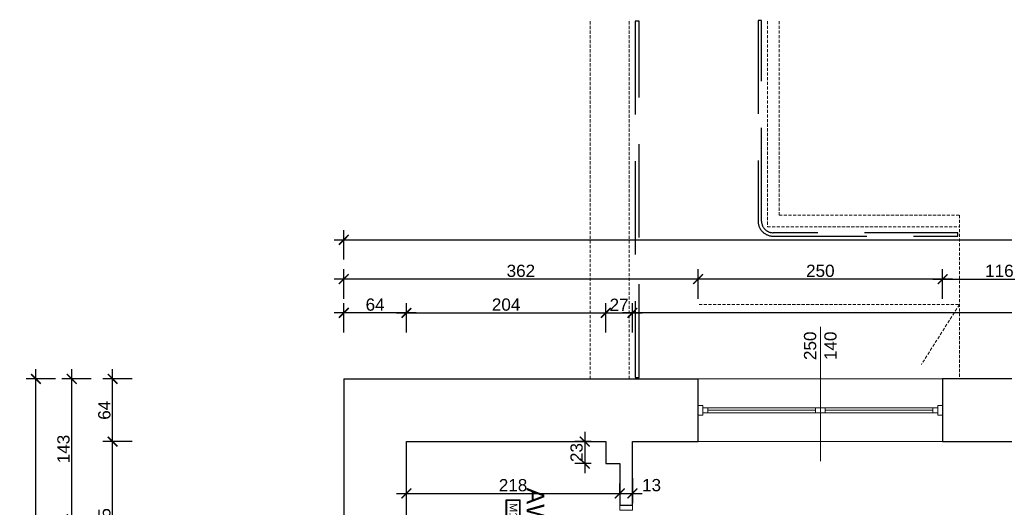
# Model space of a CAD drawing. Header units: millimetres. Extents: x 2709036 to 2756280, y 168165 to 192362.
# Tile 72 of 192: x 2713859 to 2714866, y 191864 to 192362. Entities that reach past the tile are written whole.
import ezdxf

# ---------------------------------------------------------------- set-up
doc = ezdxf.new("R2010")
doc.units = ezdxf.units.MM
doc.header["$MEASUREMENT"] = 0
doc.linetypes.add('HIDDEN2', pattern=[4.7625, 3.175, -1.5875])
doc.linetypes.add('UKRYTE', pattern=[9.525, 6.35, -3.175])
for name, color, linetype, lineweight in [('__MAZ_OPIS_STOLARKA', 7, 'Continuous', 0), ('__MAZ_SCHODY', 7, 'Continuous', 0), ('__MAZ_STOLARKA DRZWIOWA ISTN', 7, 'Continuous', 9), ('__MAZ_STOLARKA OKIENNA', 7, 'Continuous', 9), ('__MAZ_WYMIARY', 7, 'Continuous', 9), ('__MAZ_ŚCIANY ISTNIEJĄCE', 7, 'Continuous', 30), ('SCHODY_POR.', 7, 'UKRYTE', 25)]:
    doc.layers.add(name, color=color, linetype=linetype, lineweight=lineweight)
doc.layers.add('Oświetlenie awaryjne', color=1, linetype='Continuous')
doc.styles.add('Arial', font='arial.ttf')
doc.styles.add('Dimensions', font='arial.ttf')
doc.styles.add('Malanow_1_100', font='isocpeur.ttf')
doc.styles.add('styl1', font='arial.ttf')
doc.dimstyles.new('100', dxfattribs={"dimtxt": 10, "dimasz": 10, "dimexe": 18, "dimexo": 15, "dimgap": 9, "dimtad": 1, "dimdec": 1, "dimrnd": 0.5, "dimdsep": 46, "dimtxsty": 'Dimensions', "dimblk": 'ARCHTICK', "dimcen": 9, "dimdle": 10, "dimadec": 1, "dimazin": 2, "dimtfac": 1, "dimtdec": 4, "dimtofl": 0, "dimtmove": 2, "dimatfit": 3, "dimfxl": 1, "dimtolj": 1, "dimtzin": 0, "dimarcsym": 0})

# ---------------------------------------------------------------- blocks, each defined once
blk = doc.blocks.new('_ArchTick')
at = {"color": 0, "linetype": 'ByBlock', "const_width": 0.15}
blk.add_lwpolyline([(-0.5, -0.5), (0.5, 0.5)], dxfattribs=at)
blk = doc.blocks.new('*D995')
at = {"layer": '__MAZ_WYMIARY', "color": 0, "lineweight": -2}
for p, q in [((2714485.7, 192042.5), (2714485.7, 192072.5)), ((2715566.7, 192042.5), (2715566.7, 192072.5)), ((2715576.7, 192062.5), (2714475.7, 192062.5))]:
    blk.add_line(p, q, dxfattribs=at)
at = {"layer": 'Defpoints', "color": 0, "lineweight": 30}
for p in [(2714485.7, 192062.5), (2714485.7, 191931.1), (2715566.7, 191931.1)]:
    blk.add_point(p, dxfattribs=at)
at = {"layer": '__MAZ_WYMIARY', "color": 0, "lineweight": -2, "xscale": 10, "yscale": 10, "zscale": 10, "rotation": 180}
blk.add_blockref('_ArchTick', (2714485.7, 192062.5), dxfattribs=at)
at = {"layer": '__MAZ_WYMIARY', "color": 0, "lineweight": -2, "xscale": 10, "yscale": 10, "zscale": 10}
blk.add_blockref('_ArchTick', (2715566.7, 192062.5), dxfattribs=at)
at = {"layer": '__MAZ_WYMIARY', "color": 0, "lineweight": 5, "insert": (2715026.2, 192070.9), "char_height": 12.5, "attachment_point": 5, "style": 'Arial'}
blk.add_mtext('\\A1;1081', dxfattribs=at)
blk = doc.blocks.new('*D996')
at = {"layer": '__MAZ_WYMIARY', "color": 0, "lineweight": -2}
for p, q in [((2714458.5, 192042.5), (2714458.5, 192072.5)), ((2714485.7, 192042.5), (2714485.7, 192072.5)), ((2714448.5, 192062.5), (2714495.7, 192062.5))]:
    blk.add_line(p, q, dxfattribs=at)
at = {"layer": 'Defpoints', "color": 0, "lineweight": 30}
for p in [(2714485.7, 192062.5), (2714458.5, 191931.1), (2714485.7, 191931.1)]:
    blk.add_point(p, dxfattribs=at)
at = {"layer": '__MAZ_WYMIARY', "color": 0, "lineweight": -2, "xscale": 10, "yscale": 10, "zscale": 10, "rotation": 180}
blk.add_blockref('_ArchTick', (2714458.5, 192062.5), dxfattribs=at)
at = {"layer": '__MAZ_WYMIARY', "color": 0, "lineweight": -2, "xscale": 10, "yscale": 10, "zscale": 10}
blk.add_blockref('_ArchTick', (2714485.7, 192062.5), dxfattribs=at)
at = {"layer": '__MAZ_WYMIARY', "color": 0, "lineweight": 5, "insert": (2714472.1, 192070.8), "char_height": 12.5, "attachment_point": 5, "style": 'Arial'}
blk.add_mtext('\\A1;27', dxfattribs=at)
blk = doc.blocks.new('*D997')
at = {"layer": '__MAZ_WYMIARY', "color": 0, "lineweight": -2}
for p, q in [((2714254.7, 192042.5), (2714254.7, 192072.5)), ((2714458.5, 192042.5), (2714458.5, 192072.5)), ((2714244.7, 192062.5), (2714468.5, 192062.5))]:
    blk.add_line(p, q, dxfattribs=at)
at = {"layer": 'Defpoints', "color": 0, "lineweight": 30}
for p in [(2714458.5, 192062.5), (2714254.7, 191931.1), (2714458.5, 191931.1)]:
    blk.add_point(p, dxfattribs=at)
at = {"layer": '__MAZ_WYMIARY', "color": 0, "lineweight": -2, "xscale": 10, "yscale": 10, "zscale": 10, "rotation": 180}
blk.add_blockref('_ArchTick', (2714254.7, 192062.5), dxfattribs=at)
at = {"layer": '__MAZ_WYMIARY', "color": 0, "lineweight": -2, "xscale": 10, "yscale": 10, "zscale": 10}
blk.add_blockref('_ArchTick', (2714458.5, 192062.5), dxfattribs=at)
at = {"layer": '__MAZ_WYMIARY', "color": 0, "lineweight": 5, "insert": (2714356.6, 192070.9), "char_height": 12.5, "attachment_point": 5, "style": 'Arial'}
blk.add_mtext('\\A1;204', dxfattribs=at)
blk = doc.blocks.new('*D998')
at = {"layer": '__MAZ_WYMIARY', "color": 0, "lineweight": -2}
for p, q in [((2714190.7, 192042.5), (2714190.7, 192072.5)), ((2714254.7, 192042.5), (2714254.7, 192072.5)), ((2714264.7, 192062.5), (2714180.7, 192062.5))]:
    blk.add_line(p, q, dxfattribs=at)
at = {"layer": 'Defpoints', "color": 0, "lineweight": 30}
for p in [(2714190.7, 192062.5), (2714190.7, 191931.1), (2714254.7, 191931.1)]:
    blk.add_point(p, dxfattribs=at)
at = {"layer": '__MAZ_WYMIARY', "color": 0, "lineweight": -2, "xscale": 10, "yscale": 10, "zscale": 10, "rotation": 180}
blk.add_blockref('_ArchTick', (2714190.7, 192062.5), dxfattribs=at)
at = {"layer": '__MAZ_WYMIARY', "color": 0, "lineweight": -2, "xscale": 10, "yscale": 10, "zscale": 10}
blk.add_blockref('_ArchTick', (2714254.7, 192062.5), dxfattribs=at)
at = {"layer": '__MAZ_WYMIARY', "color": 0, "lineweight": 5, "insert": (2714222.7, 192070.9), "char_height": 12.5, "attachment_point": 5, "style": 'Arial'}
blk.add_mtext('\\A1;64', dxfattribs=at)
blk = doc.blocks.new('*D1009')
at = {"layer": '__MAZ_WYMIARY', "color": 0, "lineweight": -2}
for p, q in [((2714802.8, 192077), (2714802.8, 192107)), ((2714918.8, 192077), (2714918.8, 192107)), ((2714792.8, 192097), (2714928.8, 192097))]:
    blk.add_line(p, q, dxfattribs=at)
at = {"layer": 'Defpoints', "color": 0, "lineweight": 30}
for p in [(2714918.8, 192097), (2714802.8, 191995.1), (2714918.8, 191995.1)]:
    blk.add_point(p, dxfattribs=at)
at = {"layer": '__MAZ_WYMIARY', "color": 0, "lineweight": -2, "xscale": 10, "yscale": 10, "zscale": 10, "rotation": 180}
blk.add_blockref('_ArchTick', (2714802.8, 192097), dxfattribs=at)
at = {"layer": '__MAZ_WYMIARY', "color": 0, "lineweight": -2, "xscale": 10, "yscale": 10, "zscale": 10}
blk.add_blockref('_ArchTick', (2714918.8, 192097), dxfattribs=at)
at = {"layer": '__MAZ_WYMIARY', "color": 0, "lineweight": 5, "insert": (2714860.8, 192105.4), "char_height": 12.5, "attachment_point": 5, "style": 'Arial'}
blk.add_mtext('\\A1;116', dxfattribs=at)
blk = doc.blocks.new('*D1010')
at = {"layer": '__MAZ_WYMIARY', "color": 0, "lineweight": -2}
for p, q in [((2714552.8, 192077), (2714552.8, 192107)), ((2714802.8, 192077), (2714802.8, 192107)), ((2714812.8, 192097), (2714542.8, 192097))]:
    blk.add_line(p, q, dxfattribs=at)
at = {"layer": 'Defpoints', "color": 0, "lineweight": 30}
for p in [(2714552.8, 192097), (2714552.8, 191995.1), (2714802.8, 191995.1)]:
    blk.add_point(p, dxfattribs=at)
at = {"layer": '__MAZ_WYMIARY', "color": 0, "lineweight": -2, "xscale": 10, "yscale": 10, "zscale": 10, "rotation": 180}
blk.add_blockref('_ArchTick', (2714552.8, 192097), dxfattribs=at)
at = {"layer": '__MAZ_WYMIARY', "color": 0, "lineweight": -2, "xscale": 10, "yscale": 10, "zscale": 10}
blk.add_blockref('_ArchTick', (2714802.8, 192097), dxfattribs=at)
at = {"layer": '__MAZ_WYMIARY', "color": 0, "lineweight": 5, "insert": (2714677.8, 192105.4), "char_height": 12.5, "attachment_point": 5, "style": 'Arial'}
blk.add_mtext('\\A1;250', dxfattribs=at)
blk = doc.blocks.new('*D1011')
at = {"layer": '__MAZ_WYMIARY', "color": 0, "lineweight": -2}
for p, q in [((2714190.7, 192077), (2714190.7, 192107)), ((2714552.8, 192077), (2714552.8, 192107)), ((2714562.8, 192097), (2714180.7, 192097))]:
    blk.add_line(p, q, dxfattribs=at)
at = {"layer": 'Defpoints', "color": 0, "lineweight": 30}
for p in [(2714190.7, 192097), (2714190.7, 191995.1), (2714552.8, 191995.1)]:
    blk.add_point(p, dxfattribs=at)
at = {"layer": '__MAZ_WYMIARY', "color": 0, "lineweight": -2, "xscale": 10, "yscale": 10, "zscale": 10, "rotation": 180}
blk.add_blockref('_ArchTick', (2714190.7, 192097), dxfattribs=at)
at = {"layer": '__MAZ_WYMIARY', "color": 0, "lineweight": -2, "xscale": 10, "yscale": 10, "zscale": 10}
blk.add_blockref('_ArchTick', (2714552.8, 192097), dxfattribs=at)
at = {"layer": '__MAZ_WYMIARY', "color": 0, "lineweight": 5, "insert": (2714371.7, 192105.4), "char_height": 12.5, "attachment_point": 5, "style": 'Arial'}
blk.add_mtext('\\A1;362', dxfattribs=at)
blk = doc.blocks.new('*D1012')
at = {"layer": '__MAZ_WYMIARY', "color": 0, "lineweight": -2}
for p, q in [((2714190.7, 192117.1), (2714190.7, 192147.1)), ((2716989.7, 192117.1), (2716989.7, 192147.1)), ((2714180.7, 192137.1), (2716999.7, 192137.1))]:
    blk.add_line(p, q, dxfattribs=at)
at = {"layer": 'Defpoints', "color": 0, "lineweight": 30}
for p in [(2716989.7, 192137.1), (2714190.7, 191995.1), (2716989.7, 191995.1)]:
    blk.add_point(p, dxfattribs=at)
at = {"layer": '__MAZ_WYMIARY', "color": 0, "lineweight": -2, "xscale": 10, "yscale": 10, "zscale": 10, "rotation": 180}
blk.add_blockref('_ArchTick', (2714190.7, 192137.1), dxfattribs=at)
at = {"layer": '__MAZ_WYMIARY', "color": 0, "lineweight": -2, "xscale": 10, "yscale": 10, "zscale": 10}
blk.add_blockref('_ArchTick', (2716989.7, 192137.1), dxfattribs=at)
at = {"layer": '__MAZ_WYMIARY', "color": 0, "lineweight": 5, "insert": (2715590.2, 192145.5), "char_height": 12.5, "attachment_point": 5, "style": 'Arial'}
blk.add_mtext('\\A1;2799', dxfattribs=at)
blk = doc.blocks.new('*D1038')
at = {"layer": '__MAZ_WYMIARY', "color": 0, "lineweight": -2}
for p, q in [((2714254.7, 191866.9), (2714254.7, 191888.2)), ((2714472.7, 191878.2), (2714472.7, 191888.2)), ((2714244.7, 191878.2), (2714482.7, 191878.2))]:
    blk.add_line(p, q, dxfattribs=at)
at = {"layer": 'Defpoints', "color": 0, "lineweight": 30}
for p in [(2714472.7, 191878.2), (2714472.7, 191866.1), (2714254.7, 191851.9)]:
    blk.add_point(p, dxfattribs=at)
at = {"layer": '__MAZ_WYMIARY', "color": 0, "lineweight": -2, "xscale": 10, "yscale": 10, "zscale": 10, "rotation": 180}
blk.add_blockref('_ArchTick', (2714254.7, 191878.2), dxfattribs=at)
at = {"layer": '__MAZ_WYMIARY', "color": 0, "lineweight": -2, "xscale": 10, "yscale": 10, "zscale": 10}
blk.add_blockref('_ArchTick', (2714472.7, 191878.2), dxfattribs=at)
at = {"layer": '__MAZ_WYMIARY', "color": 0, "lineweight": 5, "insert": (2714363.7, 191886.5), "char_height": 12.5, "attachment_point": 5, "style": 'Arial'}
blk.add_mtext('\\A1;218', dxfattribs=at)
blk = doc.blocks.new('*D1039')
at = {"layer": '__MAZ_WYMIARY', "color": 0, "lineweight": -2}
for p, q in [((2714472.7, 191893.7), (2714472.7, 191868.2)), ((2714485.7, 191893.7), (2714485.7, 191868.2)), ((2714462.7, 191878.2), (2714495.7, 191878.2))]:
    blk.add_line(p, q, dxfattribs=at)
at = {"layer": 'Defpoints', "color": 0, "lineweight": 30}
for p in [(2714472.7, 191908.7), (2714485.7, 191908.7), (2714485.7, 191878.2)]:
    blk.add_point(p, dxfattribs=at)
at = {"layer": '__MAZ_WYMIARY', "color": 0, "lineweight": -2, "xscale": 10, "yscale": 10, "zscale": 10, "rotation": 180}
blk.add_blockref('_ArchTick', (2714472.7, 191878.2), dxfattribs=at)
at = {"layer": '__MAZ_WYMIARY', "color": 0, "lineweight": -2, "xscale": 10, "yscale": 10, "zscale": 10}
blk.add_blockref('_ArchTick', (2714485.7, 191878.2), dxfattribs=at)
at = {"layer": '__MAZ_WYMIARY', "color": 0, "lineweight": 5, "insert": (2714505.3, 191886.6), "char_height": 12.5, "attachment_point": 5, "style": 'Arial'}
blk.add_mtext('\\A1;13', dxfattribs=at)
blk = doc.blocks.new('*D1040')
at = {"layer": '__MAZ_WYMIARY', "color": 0, "lineweight": -2}
for p, q in [((2714437, 191941.1), (2714437, 191898.7)), ((2714443.5, 191931.1), (2714427, 191931.1)), ((2714443.5, 191908.7), (2714427, 191908.7))]:
    blk.add_line(p, q, dxfattribs=at)
at = {"layer": 'Defpoints', "color": 0, "lineweight": 30}
for p in [(2714458.5, 191931.1), (2714437, 191908.7), (2714458.5, 191908.7)]:
    blk.add_point(p, dxfattribs=at)
at = {"layer": '__MAZ_WYMIARY', "color": 0, "lineweight": -2, "xscale": 10, "yscale": 10, "zscale": 10}
for p, rotation in [((2714437, 191931.1), 90), ((2714437, 191908.7), 270)]:
    blk.add_blockref('_ArchTick', p, dxfattribs=dict(at, rotation=rotation))
at = {"layer": '__MAZ_WYMIARY', "color": 0, "lineweight": 5, "insert": (2714428.7, 191919.9), "char_height": 12.5, "attachment_point": 5, "rotation": 90, "style": 'Arial'}
blk.add_mtext('\\A1;23', dxfattribs=at)
blk = doc.blocks.new('*D1048')
at = {"layer": '__MAZ_WYMIARY', "color": 0, "lineweight": -2}
for p, q in [((2713954.4, 191756.1), (2713954.4, 191941.1)), ((2713974.4, 191931.1), (2713944.4, 191931.1)), ((2713974.4, 191766.1), (2713944.4, 191766.1))]:
    blk.add_line(p, q, dxfattribs=at)
at = {"layer": 'Defpoints', "color": 0, "lineweight": 30}
for p in [(2713954.4, 191931.1), (2714307.6, 191931.1), (2714307.6, 191766.1)]:
    blk.add_point(p, dxfattribs=at)
at = {"layer": '__MAZ_WYMIARY', "color": 0, "lineweight": -2, "xscale": 10, "yscale": 10, "zscale": 10}
for p, rotation in [((2713954.4, 191931.1), 90), ((2713954.4, 191766.1), 270)]:
    blk.add_blockref('_ArchTick', p, dxfattribs=dict(at, rotation=rotation))
at = {"layer": '__MAZ_WYMIARY', "color": 0, "lineweight": 5, "insert": (2713946, 191848.6), "char_height": 12.5, "attachment_point": 5, "rotation": 90, "style": 'Arial'}
blk.add_mtext('\\A1;165', dxfattribs=at)
blk = doc.blocks.new('*D1049')
at = {"layer": '__MAZ_WYMIARY', "color": 0, "lineweight": -2}
for p, q in [((2713954.4, 191921.1), (2713954.4, 192005.1)), ((2713974.4, 191995.1), (2713944.4, 191995.1)), ((2713974.4, 191931.1), (2713944.4, 191931.1))]:
    blk.add_line(p, q, dxfattribs=at)
at = {"layer": 'Defpoints', "color": 0, "lineweight": 30}
for p in [(2713954.4, 191995.1), (2714307.5, 191995.1), (2714307.5, 191931.1)]:
    blk.add_point(p, dxfattribs=at)
at = {"layer": '__MAZ_WYMIARY', "color": 0, "lineweight": -2, "xscale": 10, "yscale": 10, "zscale": 10}
for p, rotation in [((2713954.4, 191995.1), 90), ((2713954.4, 191931.1), 270)]:
    blk.add_blockref('_ArchTick', p, dxfattribs=dict(at, rotation=rotation))
at = {"layer": '__MAZ_WYMIARY', "color": 0, "lineweight": 5, "insert": (2713946, 191963.1), "char_height": 12.5, "attachment_point": 5, "rotation": 90, "style": 'Arial'}
blk.add_mtext('\\A1;64', dxfattribs=at)
blk = doc.blocks.new('*D1060')
at = {"layer": '__MAZ_WYMIARY', "color": 0, "lineweight": -2}
for p, q in [((2713912.6, 191841.9), (2713912.6, 192005.1)), ((2713932.6, 191995.1), (2713902.6, 191995.1)), ((2713932.6, 191851.9), (2713902.6, 191851.9))]:
    blk.add_line(p, q, dxfattribs=at)
at = {"layer": 'Defpoints', "color": 0, "lineweight": 30}
for p in [(2713912.6, 191995.1), (2714190.7, 191995.1), (2714190.7, 191851.9)]:
    blk.add_point(p, dxfattribs=at)
at = {"layer": '__MAZ_WYMIARY', "color": 0, "lineweight": -2, "xscale": 10, "yscale": 10, "zscale": 10}
for p, rotation in [((2713912.6, 191995.1), 90), ((2713912.6, 191851.9), 270)]:
    blk.add_blockref('_ArchTick', p, dxfattribs=dict(at, rotation=rotation))
at = {"layer": '__MAZ_WYMIARY', "color": 0, "lineweight": 5, "insert": (2713904.2, 191923.5), "char_height": 12.5, "attachment_point": 5, "rotation": 90, "style": 'Arial'}
blk.add_mtext('\\A1;143', dxfattribs=at)
blk = doc.blocks.new('*D1061')
at = {"layer": '__MAZ_WYMIARY', "color": 0, "lineweight": -2}
for p, q in [((2713876, 190691.1), (2713876, 192005.1)), ((2713896, 191995.1), (2713866, 191995.1)), ((2713896, 190701.1), (2713866, 190701.1))]:
    blk.add_line(p, q, dxfattribs=at)
at = {"layer": 'Defpoints', "color": 0, "lineweight": 30}
for p in [(2713876, 191995.1), (2714190.7, 191995.1), (2714190.7, 190701.1)]:
    blk.add_point(p, dxfattribs=at)
at = {"layer": '__MAZ_WYMIARY', "color": 0, "lineweight": -2, "xscale": 10, "yscale": 10, "zscale": 10}
for p, rotation in [((2713876, 191995.1), 90), ((2713876, 190701.1), 270)]:
    blk.add_blockref('_ArchTick', p, dxfattribs=dict(at, rotation=rotation))
at = {"layer": '__MAZ_WYMIARY', "color": 0, "lineweight": 5, "insert": (2713867.6, 191348.1), "char_height": 12.5, "attachment_point": 5, "rotation": 90, "style": 'Arial'}
blk.add_mtext('\\A1;1294', dxfattribs=at)
blk = doc.blocks.new('*U720')
at = {"layer": 'Oświetlenie awaryjne'}
h = blk.add_hatch(color=256, dxfattribs=at)
h.paths.add_polyline_path([(-13, 7), (13, 7), (13, -7), (-13, -7)])
h.paths.add_polyline_path([(-12.5, 6.5), (12.5, 6.5), (12.5, -6.5), (-12.5, -6.5)], flags=16)
at = {"layer": 'Oświetlenie awaryjne', "linetype": 'ByBlock'}
for p, q in [((-12.5, 6.5), (12.5, 6.5)), ((-12.5, -6.5), (-12.5, 6.5)), ((12.5, 6.5), (12.5, -6.5)), ((12.5, -6.5), (-12.5, -6.5))]:
    blk.add_line(p, q, dxfattribs=at)
blk.add_lwpolyline([(-13, 7), (13, 7), (13, -7), (-13, -7)], close=True, dxfattribs=at)
at = {"layer": 'Oświetlenie awaryjne', "attachment_point": 1, "style": 'Malanow_1_100'}
for s, insert, char_height in [('{\\fArial|b0|i0|c238|p34;AW2}', (-25.3, 31.9), 18), ('{\\fArial|b0|i0|c238|p34;M1x}', (-9.7, 4.4), 8)]:
    blk.add_mtext_dynamic_manual_height_columns(s, width=42.979, gutter_width=669.5, heights=[0], dxfattribs=dict(at, insert=insert, char_height=char_height))

msp = doc.modelspace()

# ---------------------------------------------------------------- linework, layer by layer
at = {"layer": '__MAZ_OPIS_STOLARKA', "color": 252}
msp.add_lwpolyline([(2714677.8, 191911.1), (2714677.8, 192048.2)], dxfattribs=at)
at = {"layer": '__MAZ_SCHODY', "color": 252, "linetype": 'HIDDEN2', "lineweight": 5}
for p, q in [((2714802.8, 191995.1), (2714552.8, 191995.1)), ((2714552.8, 191931.1), (2714802.8, 191931.1))]:
    msp.add_line(p, q, dxfattribs=at)
for points in [[(2714442.5, 191995.1), (2714442.5, 192361.9)], [(2714482.5, 191995.1), (2714482.5, 192361.9)], [(2714623.7, 192360.5), (2714623.7, 192150.4), (2714820, 192150.4)], [(2714635.7, 192360.5), (2714635.7, 192162.4), (2714820, 192162.4)], [(2714820, 192162.4), (2714820, 191995.1)], [(2714553.9, 192071), (2714820, 192071), (2714781.1, 192009.8)]]:
    msp.add_lwpolyline(points, dxfattribs=at)
at = {"layer": '__MAZ_STOLARKA DRZWIOWA ISTN', "color": 252, "linetype": 'Continuous'}
msp.add_lwpolyline([(2714472.7, 191861.1), (2714472.7, 191866.1), (2714485.7, 191866.1), (2714485.7, 191861.1)], close=True, dxfattribs=at)
at = {"layer": '__MAZ_STOLARKA OKIENNA', "color": 252, "linetype": 'Continuous'}
for p, q in [((2714552.8, 191995.1), (2714802.8, 191995.1)), ((2714562.8, 191960.6), (2714562.8, 191965.6)), ((2714672.8, 191960.6), (2714672.8, 191965.6)), ((2714682.8, 191960.6), (2714682.8, 191965.6)), ((2714792.8, 191960.6), (2714792.8, 191965.6)), ((2714562.8, 191963.1), (2714672.8, 191963.1)), ((2714792.8, 191963.1), (2714682.8, 191963.1)), ((2714552.8, 191931.1), (2714802.8, 191931.1))]:
    msp.add_line(p, q, dxfattribs=at)
for points in [[(2714557.8, 191968.1), (2714552.8, 191968.1), (2714552.8, 191958.1), (2714557.8, 191958.1)], [(2714557.8, 191960.6), (2714557.8, 191965.6), (2714677.8, 191965.6), (2714677.8, 191960.6)], [(2714797.8, 191960.6), (2714797.8, 191965.6), (2714677.8, 191965.6), (2714677.8, 191960.6)], [(2714797.8, 191968.1), (2714802.8, 191968.1), (2714802.8, 191958.1), (2714797.8, 191958.1)]]:
    msp.add_lwpolyline(points, close=True, dxfattribs=at)
at = {"layer": '__MAZ_ŚCIANY ISTNIEJĄCE', "color": 252, "ltscale": 15}
for p, q in [((2714190.7, 191995.1), (2714190.7, 191851.9)), ((2714190.7, 191995.1), (2714552.8, 191995.1)), ((2714552.8, 191931.1), (2714552.8, 191995.1)), ((2714802.8, 191995.1), (2714802.8, 191931.1)), ((2714918.8, 191995.1), (2714802.8, 191995.1)), ((2714254.7, 191851.9), (2714254.7, 191931.1)), ((2714254.7, 191931.1), (2714458.5, 191931.1)), ((2714458.5, 191931.1), (2714458.5, 191908.7)), ((2714485.7, 191931.1), (2714552.8, 191931.1)), ((2714485.7, 191914.7), (2714485.7, 191931.1)), ((2714802.8, 191931.1), (2714918.8, 191931.1)), ((2714458.5, 191908.7), (2714472.7, 191908.7)), ((2714472.7, 191908.7), (2714472.7, 191866.1)), ((2714485.7, 191866.1), (2714485.7, 191914.7)), ((2714472.7, 191866.1), (2714485.7, 191866.1))]:
    msp.add_line(p, q, dxfattribs=at)
at = {"layer": 'SCHODY_POR.', "color": 252, "ltscale": 15}
msp.add_lwpolyline([(2714488.5, 191996.6), (2714492.5, 191996.6), (2714492.5, 192360.3), (2714488.5, 192360.3)], close=True, dxfattribs=at)
msp.add_lwpolyline([(2714617.7, 192156.2), (2714617.7, 192360.9), (2714614.2, 192360.9), (2714614.2, 192156.2, 0.414214), (2714629.5, 192140.9), (2714630.1, 192140.9), (2714818.2, 192140.9), (2714818.2, 192144.4), (2714630.1, 192144.4), (2714629.5, 192144.4, -0.414214), (2714617.7, 192156.2)], format="xyb", close=True, dxfattribs=at)

# ---------------------------------------------------------------- block references
at = {"layer": 'Oświetlenie awaryjne', "linetype": 'ByBlock', "rotation": 270}
msp.add_blockref('*U720', (2714363.7, 191858.7, 0), dxfattribs=at)

# ---------------------------------------------------------------- texts
at = {"layer": '__MAZ_OPIS_STOLARKA', "color": 252, "insert": (2714677.8, 192028.9), "char_height": 12.5, "width": 38.31, "attachment_point": 5, "rotation": 90, "style": 'styl1'}
msp.add_mtext('250\\P140', dxfattribs=at)

# ---------------------------------------------------------------- dimensions: what is measured, and where the dimension line sits
at = {"layer": '__MAZ_WYMIARY', "color": 252, "lineweight": 5}
for base, p1, p2, picture, middle in [((2716989.7, 192137.1), (2714190.7, 191995.1), (2716989.7, 191995.1), '*D1012', (2715590.2, 192145.5)), ((2714190.7, 192097), (2714552.8, 191995.1), (2714190.7, 191995.1), '*D1011', (2714371.7, 192105.4)), ((2714552.8, 192097), (2714802.8, 191995.1), (2714552.8, 191995.1), '*D1010', (2714677.8, 192105.4)), ((2714918.8, 192097), (2714802.8, 191995.1), (2714918.8, 191995.1), '*D1009', (2714860.8, 192105.4)), ((2714190.7, 192062.5), (2714254.7, 191931.1), (2714190.7, 191931.1), '*D998', (2714222.7, 192070.9)), ((2714458.5, 192062.5), (2714254.7, 191931.1), (2714458.5, 191931.1), '*D997', (2714356.6, 192070.9)), ((2714485.7, 192062.5), (2714458.5, 191931.1), (2714485.7, 191931.1), '*D996', (2714472.1, 192070.8)), ((2714485.7, 192062.5), (2715566.7, 191931.1), (2714485.7, 191931.1), '*D995', (2715026.2, 192070.9)), ((2714472.7, 191878.2), (2714254.7, 191851.9), (2714472.7, 191866.1), '*D1038', (2714363.7, 191886.5))]:
    dim = msp.add_linear_dim(base=base, p1=p1, p2=p2, dimstyle='100', override={"dimtxt": 12.5, "dimexe": 10, "dimgap": 2, "dimdec": 0, "dimtxsty": 'Arial', "dimtmove": 1, "dimfxl": 20, "dimfxlon": 1}, dxfattribs=at)
    dim.commit()
    dim.dimension.update_dxf_attribs({"geometry": picture, "text_midpoint": middle})
for base, p1, p2, picture, middle in [((2713876, 191995.1), (2714190.7, 190701.1), (2714190.7, 191995.1), '*D1061', (2713867.6, 191348.1)), ((2713912.6, 191995.1), (2714190.7, 191851.9), (2714190.7, 191995.1), '*D1060', (2713904.2, 191923.5)), ((2713954.4, 191995.1), (2714307.5, 191931.1), (2714307.5, 191995.1), '*D1049', (2713946, 191963.1)), ((2713954.4, 191931.1), (2714307.6, 191766.1), (2714307.6, 191931.1), '*D1048', (2713946, 191848.6))]:
    dim = msp.add_linear_dim(base=base, p1=p1, p2=p2, angle=90, dimstyle='100', override={"dimtxt": 12.5, "dimexe": 10, "dimgap": 2, "dimdec": 0, "dimtxsty": 'Arial', "dimtmove": 1, "dimfxl": 20, "dimfxlon": 1}, dxfattribs=at)
    dim.commit()
    dim.dimension.update_dxf_attribs({"geometry": picture, "text_midpoint": middle})
dim = msp.add_linear_dim(base=(2714437, 191908.7), p1=(2714458.5, 191931.1), p2=(2714458.5, 191908.7), angle=90, dimstyle='100', override={"dimtxt": 12.5, "dimexe": 10, "dimgap": 2, "dimdec": 0, "dimtxsty": 'Arial', "dimtmove": 1, "dimfxl": 20, "dimfxlon": 1}, dxfattribs=at)
dim.commit()
dim.dimension.update_dxf_attribs({"geometry": '*D1040', "text_midpoint": (2714437, 191919.9), "dimtype": 160})
dim = msp.add_linear_dim(base=(2714485.7, 191878.2), p1=(2714472.7, 191908.7), p2=(2714485.7, 191908.7), dimstyle='100', override={"dimtxt": 12.5, "dimexe": 10, "dimgap": 2, "dimdec": 0, "dimtxsty": 'Arial', "dimtmove": 1, "dimfxl": 20, "dimfxlon": 1}, dxfattribs=at)
dim.commit()
dim.dimension.update_dxf_attribs({"geometry": '*D1039', "text_midpoint": (2714505.3, 191878.2), "dimtype": 160})

doc.saveas('drawing.dxf')
